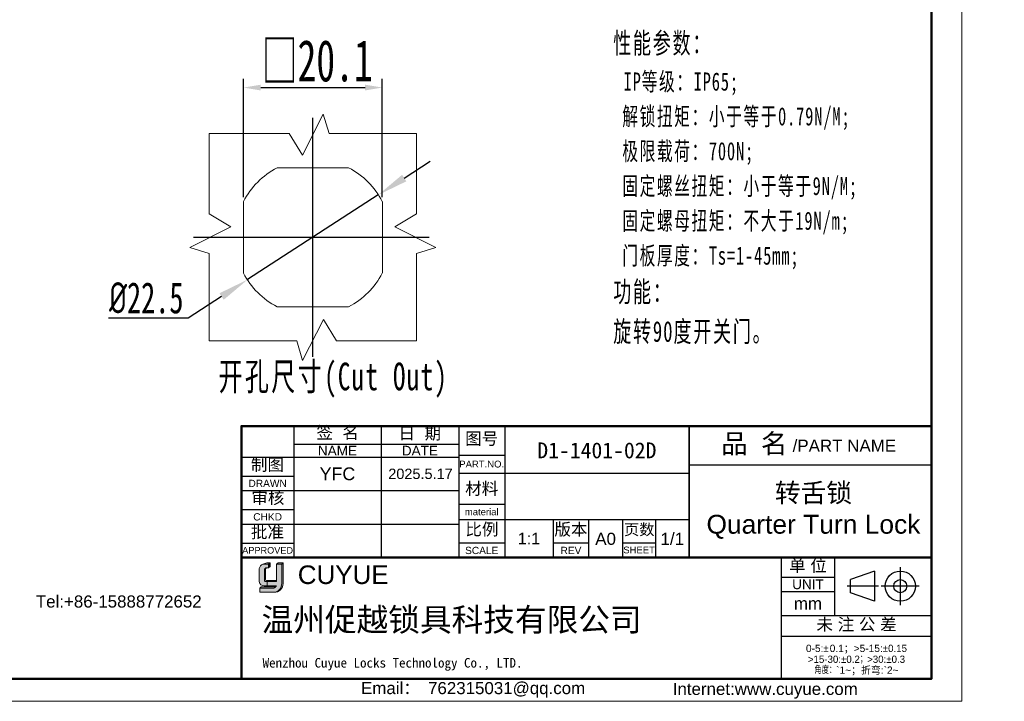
# Model space of a CAD drawing. Header units: millimetres. Extents: x 2401 to 2667, y 1633 to 1817.
# Tile 7 of 10: x 2525 to 2667, y 1633 to 1731. Entities that reach past the tile are written whole.
import ezdxf

# ---------------------------------------------------------------- set-up
doc = ezdxf.new("R2010")
doc.units = ezdxf.units.MM
doc.linetypes.add('CENTER', pattern=[10.159999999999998, 6.35, -1.27, 1.27, -1.27])
doc.linetypes.add('虚线', pattern=[2, 1, -1])
for name, color, linetype, lineweight in [('0007', 7, 'Continuous', 5), ('实线层', 7, 'Continuous', 25), ('尺寸线层', 3, 'Continuous', 18), ('粗实线层', 7, 'Continuous', 50), ('细实线层', 3, 'Continuous', 18), ('虚线层', 6, '虚线', 18)]:
    doc.layers.add(name, color=color, linetype=linetype, lineweight=lineweight)
doc.layers.add('中心线层', color=1, linetype='CENTER')
doc.styles.add('ARIAL', font='arial.ttf')
doc.styles.get("Standard").update_dxf_attribs({"font": 'arial.ttf'})
doc.styles.add('TEXTSTYLE_2', font='arial.ttf')
doc.styles.add('TEXTSTYLE_3', font='arial.ttf')
doc.styles.add('TEXTSTYLE_4', font='arial.ttf')
doc.styles.add('标准', font='txt', dxfattribs={"width": 0.667})
doc.dimstyles.new('对齐', dxfattribs={"dimtxt": 3, "dimasz": 2.5, "dimexe": 1.25, "dimexo": 0.625, "dimtad": 1, "dimdsep": 46, "dimtxsty": '标准', "dimcen": 2.5, "dimclrd": 3, "dimclre": 3, "dimclrt": 3, "dimadec": 0, "dimazin": 0, "dimtfac": 1, "dimtmove": 0, "dimatfit": 3, "dimfxl": 1, "dimarcsym": 0})
doc.dimstyles.new('标准', dxfattribs={"dimscale": 0.8, "dimtxt": 3.5, "dimasz": 4, "dimexe": 2, "dimexo": 0, "dimtad": 1, "dimdec": 1, "dimdsep": 46, "dimtxsty": '标准', "dimblk": '_CAXARROW', "dimcen": 0, "dimdle": 8, "dimazin": 2, "dimtfac": 0.707107, "dimtmove": 0, "dimatfit": 3, "dimfxl": 1, "dimtolj": 1, "dimarcsym": 1})

# ---------------------------------------------------------------- blocks, each defined once
blk = doc.blocks.new('_CAXARROW')
blk.add_hatch(color=0).paths.add_polyline_path([(0, 0), (-1, 0.125), (-1, -0.125)], flags=0)
blk = doc.blocks.new('*D2')
at = {"layer": 'Defpoints', "color": 0, "linetype": 'ByBlock', "transparency": 16777216}
for p in [(2576.604653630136, 1705.994397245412), (2557.724154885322, 1693.756065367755)]:
    blk.add_point(p, dxfattribs=at)
at = {"layer": '尺寸线层', "color": 0, "linetype": 'Continuous', "lineweight": -2, "transparency": 16777216}
for p, q in [((2580.380753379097, 1708.442063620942), (2584.156853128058, 1710.889729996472)), ((2576.604653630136, 1705.994397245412), (2557.724154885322, 1693.756065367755)), ((2553.948055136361, 1691.308398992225), (2549.12112731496, 1688.179586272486)), ((2549.12112731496, 1688.179586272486), (2537.604970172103, 1688.179586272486))]:
    blk.add_line(p, q, dxfattribs=at)
at = {"layer": '尺寸线层', "color": 0, "linetype": 'ByBlock', "lineweight": -2, "transparency": 16777216, "xscale": 4.5, "yscale": 4.5, "zscale": 4.5}
for p, rotation in [((2576.604653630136, 1705.994397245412), 212.9512912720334), ((2557.724154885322, 1693.756065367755), 32.95129127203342)]:
    blk.add_blockref('_CAXARROW', p, dxfattribs=dict(at, rotation=rotation))
at = {"layer": '尺寸线层', "color": 0, "linetype": 'ByBlock', "transparency": 16777216, "insert": (2543.050548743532, 1691.093157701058), "char_height": 4.5, "width": 28.70032995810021, "attachment_point": 5, "style": '标准'}
blk.add_mtext('\\A1;{\\fISOCPEUR|b0|i0|c134|p34;%%C}22.5', dxfattribs=at)
blk = doc.blocks.new('*D3')
at = {"layer": 'Defpoints', "color": 0, "linetype": 'ByBlock', "transparency": 16777216}
for p in [(2577.208848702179, 1721.531757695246), (2557.114404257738, 1705.06271624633), (2577.208848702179, 1705.052019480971)]:
    blk.add_point(p, dxfattribs=at)
at = {"layer": '尺寸线层', "color": 3, "linetype": 'Continuous', "lineweight": -2, "transparency": 16777216}
for p, q in [((2557.114404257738, 1705.68771624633), (2557.114404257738, 1722.781757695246)), ((2559.614404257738, 1721.531757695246), (2574.708848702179, 1721.531757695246)), ((2577.208848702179, 1705.677019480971), (2577.208848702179, 1722.781757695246))]:
    blk.add_line(p, q, dxfattribs=at)
at = {"layer": '尺寸线层', "color": 3, "linetype": 'ByBlock', "transparency": 16777216}
for points in [[(2559.614404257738, 1721.948424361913), (2559.614404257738, 1721.115091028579), (2557.114404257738, 1721.531757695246)], [(2574.708848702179, 1721.948424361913), (2574.708848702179, 1721.115091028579), (2577.208848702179, 1721.531757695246)]]:
    blk.add_solid(points, dxfattribs=at)
at = {"layer": '尺寸线层', "color": 3, "linetype": 'ByBlock', "transparency": 16777216, "insert": (2567.784160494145, 1725.345329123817), "char_height": 6, "attachment_point": 5, "style": '标准'}
blk.add_mtext('□20.1', dxfattribs=at)

msp = doc.modelspace()

# ---------------------------------------------------------------- hatches: boundary and pattern name
at = {"layer": '实线层'}
h = msp.add_hatch(color=30, dxfattribs=at)
edge = h.paths.add_edge_path(flags=0)
edge.add_arc((2560.391871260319, 1651.829452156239), 0.2507087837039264, 103.89623382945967, 180.1196323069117, ccw=False)
edge.add_line((2560.331659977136, 1652.072823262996), (2560.72365689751, 1652.072823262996))
edge.add_line((2560.72365689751, 1652.072823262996), (2560.72365689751, 1652.609238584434))
edge.add_line((2560.72365689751, 1652.609238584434), (2559.935871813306, 1652.609238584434))
edge.add_arc((2560.182712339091, 1651.869391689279), 0.7799382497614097, 108.4506221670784, 173.4013944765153)
edge.add_line((2559.407940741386, 1651.959016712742), (2559.407940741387, 1650.064676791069))
edge.add_arc((2560.075311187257, 1650.126849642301), 0.6702602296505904, 185.3223660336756, 272.7233690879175)
edge.add_line((2560.107157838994, 1649.45734641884), (2560.527148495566, 1649.45734641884))
edge.add_line((2560.527148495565, 1649.45734641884), (2560.527148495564, 1650.064676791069))
edge.add_line((2560.527148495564, 1650.06467679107), (2560.338082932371, 1650.06467679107))
edge.add_arc((2560.322317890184, 1650.245296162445), 0.1813060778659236, 177.6597996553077, 274.98831874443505, ccw=False)
edge.add_line((2560.141163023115, 1650.252699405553), (2560.141163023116, 1651.828928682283))
h = msp.add_hatch(color=254, dxfattribs=at)
h.paths.add_polyline_path([(2560.508831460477, 1652.76878818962), (2559.935871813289, 1652.609238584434), (2560.723656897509, 1652.609238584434), (2560.99459480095, 1652.76878818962)], flags=0)
h.paths.add_polyline_path([(2561.877571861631, 1652.609238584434), (2562.645046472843, 1652.609238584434), (2562.870599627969, 1652.76878818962), (2562.160478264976, 1652.76878818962)], flags=0)
h = msp.add_hatch(color=251, dxfattribs=at)
edge = h.paths.add_edge_path(flags=0)
edge.add_line((2560.321963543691, 1650.361776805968), (2560.321963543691, 1651.828928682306))
edge.add_arc((2560.572671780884, 1651.829452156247), 0.2507087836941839, 103.89623382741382, 180.1196323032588, ccw=False)
edge.add_line((2560.512460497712, 1652.072823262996), (2560.331659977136, 1652.072823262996))
edge.add_arc((2560.391871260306, 1651.829452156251), 0.2507087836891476, 103.8962338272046, 180.1196323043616)
edge.add_line((2560.141163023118, 1651.828928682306), (2560.141163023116, 1650.252699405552))
edge.add_arc((2560.322317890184, 1650.245296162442), 0.1813060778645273, 177.6597996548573, 274.9883187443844)
edge.add_line((2560.33808293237, 1650.064676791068), (2561.877571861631, 1650.064676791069))
edge.add_line((2561.877571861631, 1650.06467679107), (2561.877571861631, 1650.217301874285))
edge.add_line((2561.877571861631, 1650.217301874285), (2560.437674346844, 1650.217301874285))
edge.add_arc((2560.46441367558, 1650.357291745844), 0.1425207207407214, 178.1966309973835, 259.1862447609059, ccw=False)
msp.add_hatch(color=251, dxfattribs=at).paths.add_polyline_path([(2560.72365689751, 1652.072823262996), (2560.99459480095, 1652.278689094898), (2560.99459480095, 1652.76878818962), (2560.72365689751, 1652.609238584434)], flags=0)
h = msp.add_hatch(color=251, dxfattribs=at)
edge = h.paths.add_edge_path(flags=0)
edge.add_line((2562.870599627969, 1652.76878818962), (2562.645046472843, 1652.609238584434))
edge.add_line((2562.645046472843, 1652.609238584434), (2562.645046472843, 1649.796584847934))
edge.add_arc((2561.372057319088, 1649.746933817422), 1.273957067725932, -71.74154242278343, 2.2336036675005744, ccw=False)
edge.add_arc((2561.560111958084, 1649.83094972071), 1.310938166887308, 279.2658368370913, 358.4978790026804)
edge.add_line((2562.870599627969, 1649.796584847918), (2562.870599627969, 1652.768788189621))
h = msp.add_hatch(color=251, dxfattribs=at)
edge = h.paths.add_edge_path(flags=0)
edge.add_line((2559.654087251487, 1649.313025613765), (2559.49271343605, 1649.135428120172))
edge.add_line((2559.49271343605, 1649.135428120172), (2561.49478236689, 1649.135428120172))
edge.add_arc((2561.421432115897, 1649.611192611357), 0.4813856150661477, 278.7644802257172, 323.8869948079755)
edge.add_line((2561.81032243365, 1649.327473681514), (2559.654087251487, 1649.313025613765))
at = {"layer": '尺寸线层'}
h = msp.add_hatch(color=179, dxfattribs=at)
edge = h.paths.add_edge_path(flags=0)
edge.add_line((2562.645046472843, 1652.609238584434), (2561.877571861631, 1652.609238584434))
edge.add_line((2561.877571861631, 1652.609238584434), (2561.877571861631, 1650.064676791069))
edge.add_line((2561.877571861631, 1650.06467679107), (2560.527148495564, 1650.06467679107))
edge.add_line((2560.527148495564, 1650.06467679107), (2560.527148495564, 1649.457346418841))
edge.add_line((2560.527148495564, 1649.45734641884), (2561.877571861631, 1649.45734641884))
edge.add_arc((2561.421432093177, 1649.611192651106), 0.4813856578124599, 278.7644821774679, 341.36184450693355, ccw=False)
edge.add_line((2561.494782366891, 1649.135428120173), (2559.49271343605, 1649.135428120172))
edge.add_line((2559.49271343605, 1649.135428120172), (2559.49271343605, 1648.520200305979))
edge.add_line((2559.49271343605, 1648.520200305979), (2561.537866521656, 1648.520200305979))
edge.add_arc((2561.56011195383, 1649.830949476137), 1.310937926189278, 269.0276957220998, 279.2658387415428)
edge.add_arc((2561.372057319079, 1649.746933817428), 1.273957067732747, 288.258457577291, 362.2336036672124)
edge.add_line((2562.645046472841, 1649.796584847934), (2562.645046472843, 1652.609238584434))

# ---------------------------------------------------------------- linework, layer by layer
at = {"color": 0, "linetype": 'Continuous'}
for p, q in [((2556.82402624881, 1672.562746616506), (2556.82402624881, 1653.773938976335)), ((2564.403356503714, 1672.561428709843), (2564.403356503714, 1653.543267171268)), ((2577.035345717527, 1672.561428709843), (2577.035345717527, 1653.543267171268)), ((2588.263126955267, 1672.577649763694), (2588.263126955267, 1653.489310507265)), ((2588.263780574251, 1672.561428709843), (2588.263780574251, 1653.543267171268)), ((2594.930010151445, 1672.577649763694), (2594.930010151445, 1653.489310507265)), ((2621.595083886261, 1672.562159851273), (2621.595083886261, 1653.473820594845)), ((2621.597542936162, 1672.577649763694), (2621.597542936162, 1653.489310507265)), ((2588.263126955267, 1668.366986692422), (2594.930010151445, 1668.366986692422)), ((2621.595083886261, 1666.947942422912), (2656.70836029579, 1666.947942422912)), ((2588.263126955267, 1665.770411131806), (2621.597542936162, 1665.770411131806)), ((2588.263126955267, 1661.279037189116), (2594.930010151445, 1661.279037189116)), ((2588.263126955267, 1659.033350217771), (2621.597542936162, 1659.033350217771)), ((2601.947781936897, 1659.033350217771), (2601.947781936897, 1653.489310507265)), ((2607.070755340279, 1659.033350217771), (2607.070755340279, 1653.489310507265)), ((2611.983195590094, 1659.033350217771), (2611.983195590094, 1653.489310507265)), ((2616.755280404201, 1659.033350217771), (2616.755280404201, 1653.489310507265)), ((2588.263126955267, 1655.664819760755), (2594.930010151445, 1655.664819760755)), ((2601.947781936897, 1655.664819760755), (2607.070755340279, 1655.664819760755)), ((2611.983195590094, 1655.664819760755), (2616.755280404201, 1655.664819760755)), ((2621.595083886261, 1653.489310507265), (2621.597542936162, 1653.489310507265)), ((2634.953336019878, 1653.543267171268), (2634.953336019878, 1636.069324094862)), ((2634.953404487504, 1653.537637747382), (2634.953404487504, 1635.99351695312)), ((2642.672953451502, 1653.537637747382), (2642.672953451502, 1645.186489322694)), ((2648.418728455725, 1651.593599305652), (2644.989511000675, 1650.351811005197)), ((2648.418728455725, 1651.593599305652), (2648.418728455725, 1647.22250334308)), ((2652.177453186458, 1652.156081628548), (2652.177453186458, 1646.660021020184)), ((2634.953404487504, 1650.730529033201), (2642.672953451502, 1650.730529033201)), ((2644.989511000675, 1648.464291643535), (2644.989511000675, 1650.351811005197)), ((2649.03980996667, 1649.408051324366), (2644.504092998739, 1649.408051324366)), ((2654.925483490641, 1649.408051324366), (2649.429422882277, 1649.408051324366)), ((2634.953404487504, 1648.625197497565), (2642.672953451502, 1648.625197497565)), ((2648.418728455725, 1647.22250334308), (2644.989511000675, 1648.464291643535)), ((2634.953404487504, 1645.186489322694), (2656.708497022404, 1645.186489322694)), ((2634.953404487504, 1642.16884745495), (2656.708497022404, 1642.16884745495))]:
    msp.add_line(p, q, dxfattribs=at)
at = {"linetype": 'Continuous'}
for p, q in [((2564.403356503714, 1669.964853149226), (2588.263780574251, 1669.964853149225)), ((2556.824162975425, 1668.070054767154), (2588.263780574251, 1668.070054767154)), ((2556.824162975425, 1665.333123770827), (2564.403356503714, 1665.333123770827)), ((2556.824162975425, 1663.227792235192), (2588.263780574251, 1663.227792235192)), ((2556.824162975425, 1660.490861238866), (2564.403356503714, 1660.490861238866)), ((2556.824162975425, 1658.385529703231), (2588.263780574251, 1658.385529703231)), ((2556.824162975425, 1655.648598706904), (2564.403356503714, 1655.648598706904))]:
    msp.add_line(p, q, dxfattribs=at)
at = {"color": 0, "linetype": 'Continuous'}
for radius in [2.18554798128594, 0.9437596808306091]:
    msp.add_circle((2652.177453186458, 1649.408051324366), radius, dxfattribs=at)
at = {"layer": '0007'}
for p, q in [((2559.407940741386, 1650.06467679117), (2559.407940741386, 1651.959016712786)), ((2559.935871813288, 1652.609238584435), (2560.508831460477, 1652.768788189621)), ((2559.935871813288, 1652.609238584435), (2560.72365689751, 1652.609238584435)), ((2560.141163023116, 1650.252699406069), (2560.141163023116, 1651.828928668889)), ((2560.321963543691, 1650.361776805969), (2560.321963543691, 1651.828928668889)), ((2560.33165997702, 1652.072823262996), (2560.72365689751, 1652.072823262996)), ((2560.508831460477, 1652.768788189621), (2560.99459480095, 1652.768788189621)), ((2560.72365689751, 1652.609238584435), (2560.99459480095, 1652.768788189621)), ((2560.72365689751, 1652.072823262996), (2560.72365689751, 1652.609238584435)), ((2560.72365689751, 1652.072823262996), (2560.99459480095, 1652.278689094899)), ((2560.99459480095, 1652.278689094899), (2560.99459480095, 1652.768788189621)), ((2561.877571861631, 1652.609238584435), (2562.160478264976, 1652.768788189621)), ((2561.877571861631, 1652.609238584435), (2562.645046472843, 1652.609238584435)), ((2561.877571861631, 1650.06467679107), (2561.877571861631, 1652.609238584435)), ((2562.160478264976, 1652.768788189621), (2562.870599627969, 1652.768788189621)), ((2562.645046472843, 1652.609238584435), (2562.870599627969, 1652.768788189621)), ((2562.645046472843, 1652.609238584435), (2562.645046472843, 1649.796584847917)), ((2562.870599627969, 1652.768788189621), (2562.870599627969, 1649.796584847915)), ((2560.437674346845, 1650.217301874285), (2561.877571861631, 1650.217301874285)), ((2559.49271343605, 1649.135428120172), (2559.654087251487, 1649.313025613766)), ((2559.49271343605, 1648.520200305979), (2559.49271343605, 1649.135428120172)), ((2559.49271343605, 1649.135428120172), (2561.494782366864, 1649.135428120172)), ((2559.654087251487, 1649.313025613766), (2561.810322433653, 1649.327473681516)), ((2560.107157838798, 1649.45734641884), (2561.877571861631, 1649.45734641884)), ((2560.338082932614, 1650.06467679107), (2561.877571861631, 1650.06467679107)), ((2560.527148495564, 1650.06467679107), (2560.527148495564, 1649.45734641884)), ((2559.49271343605, 1648.520200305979), (2561.537866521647, 1648.520200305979))]:
    msp.add_line(p, q, dxfattribs=at)
for centre, radius, start, end in [((2560.182712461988, 1651.869391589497), 0.7799383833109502, 108.4506284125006, 173.401388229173), ((2560.391871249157, 1651.829452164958), 0.2507087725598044, 103.8962318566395, 180.1196373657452), ((2560.572671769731, 1651.829452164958), 0.2507087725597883, 103.8962318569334, 180.1196373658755), ((2560.322317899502, 1650.245296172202), 0.1813060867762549, 177.6598026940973, 274.9883156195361), ((2560.464413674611, 1650.357291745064), 0.1425207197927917, 178.1966306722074, 259.1862450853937), ((2560.075311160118, 1650.126849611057), 0.6702601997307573, 185.3223635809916, 272.7233715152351), ((2561.421432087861, 1649.611192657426), 0.4813856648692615, 278.7644826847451, 341.3618439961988), ((2561.560111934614, 1649.830949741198), 1.310938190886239, 269.0276967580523, 358.497878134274), ((2561.37205749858, 1649.746933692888), 1.273956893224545, 288.2424993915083, 2.233609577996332)]:
    msp.add_arc(centre, radius, start, end, dxfattribs=at)
at = {"layer": '中心线层', "linetype": 'ByBlock'}
for p, q in [((2567.164404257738, 1682.606185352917), (2567.164404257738, 1717.144277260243)), ((2549.895358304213, 1699.87523130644), (2583.994566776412, 1699.87523130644))]:
    msp.add_line(p, q, dxfattribs=at)
at = {"layer": '粗实线层'}
for p, q in [((2556.824162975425, 1653.543267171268), (2634.953336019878, 1653.543267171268)), ((2634.953404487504, 1653.537637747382), (2656.708497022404, 1653.537637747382))]:
    msp.add_line(p, q, dxfattribs=at)
msp.add_lwpolyline([(2416.197031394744, 1812.587047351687), (2656.708497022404, 1812.587047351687), (2656.708497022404, 1636.011012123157), (2416.197031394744, 1636.011012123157)], close=True, dxfattribs=at)
msp.add_lwpolyline([(2656.70836029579, 1672.562159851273), (2617.755083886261, 1672.562159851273), (2556.824162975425, 1672.561428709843), (2556.824162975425, 1635.99351695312)], dxfattribs=at)
at = {"layer": '细实线层'}
msp.add_lwpolyline([(2400.559826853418, 1816.973154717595), (2661.09460438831, 1816.973154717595), (2661.09460438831, 1632.756645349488), (2400.559826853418, 1632.756645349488)], close=True, dxfattribs=at)
at = {"layer": '虚线层', "linetype": 'ByBlock'}
for p, q in [((2565.652506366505, 1711.756352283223), (2568.658766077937, 1717.689759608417)), ((2568.658766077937, 1717.689759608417), (2569.505857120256, 1714.87523130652)), ((2552.164404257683, 1714.875231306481), (2563.753815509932, 1714.875231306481)), ((2552.164404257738, 1703.285820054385), (2552.164404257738, 1714.875231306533)), ((2563.753815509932, 1714.875231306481), (2565.652506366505, 1711.756352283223)), ((2582.164404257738, 1714.875231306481), (2569.505857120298, 1714.875231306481)), ((2582.164404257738, 1703.285820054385), (2582.164404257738, 1714.875231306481)), ((2562.010522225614, 1709.92523130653), (2572.318286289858, 1709.92523130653)), ((2557.114404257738, 1694.721349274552), (2557.114404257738, 1705.06271624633)), ((2577.214404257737, 1694.721349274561), (2577.214404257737, 1705.06271624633)), ((2552.164404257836, 1703.285820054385), (2555.283283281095, 1701.387129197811)), ((2582.164404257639, 1703.285820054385), (2579.04552523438, 1701.387129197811)), ((2555.283283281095, 1701.387129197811), (2549.349875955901, 1698.380869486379)), ((2579.04552523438, 1701.387129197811), (2584.978932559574, 1698.380869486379)), ((2549.349875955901, 1698.380869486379), (2552.164404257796, 1697.533778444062)), ((2552.164404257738, 1684.875231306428), (2552.164404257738, 1697.533778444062)), ((2584.978932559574, 1698.380869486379), (2582.164404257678, 1697.533778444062)), ((2582.164404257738, 1684.875231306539), (2582.164404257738, 1697.533778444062)), ((2561.976919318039, 1689.82523130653), (2572.31828628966, 1689.82523130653)), ((2568.67630214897, 1687.994110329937), (2565.670042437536, 1682.060703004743)), ((2570.574993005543, 1684.875231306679), (2568.67630214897, 1687.994110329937)), ((2552.164404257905, 1684.875231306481), (2564.82295139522, 1684.875231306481)), ((2565.670042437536, 1682.060703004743), (2564.82295139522, 1684.87523130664)), ((2570.574993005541, 1684.875231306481), (2582.164404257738, 1684.875231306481))]:
    msp.add_line(p, q, dxfattribs=at)
for centre, radius, start, end in [((2567.164404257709, 1699.875231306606), 11.29999999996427, 117.2660444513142, 152.733955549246), ((2567.164404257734, 1699.875231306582), 11.30000000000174, 27.26604445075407, 62.73395554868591), ((2567.164404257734, 1699.875231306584), 11.29999999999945, 207.2660444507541, 242.7339555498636), ((2567.16440425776, 1699.875231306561), 11.29999999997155, 297.2660444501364, 332.7339555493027)]:
    msp.add_arc(centre, radius, start, end, dxfattribs=at)

# ---------------------------------------------------------------- texts
at = {"color": 0, "linetype": 'Continuous', "attachment_point": 2, "line_spacing_factor": 0.8999999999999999}
for s, insert, char_height, width, style in [('签  名', (2570.748401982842, 1672.496014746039), 1.754442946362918, 7.716807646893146, 'TEXTSTYLE_2'), ('日  期', (2582.634843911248, 1672.405130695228), 1.754442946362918, 7.716807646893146, 'TEXTSTYLE_2'), ('图号', (2591.596568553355, 1671.637416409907), 1.754442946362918, 5.139969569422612, 'TEXTSTYLE_2'), ('{\\fSimSun|b0|i0|c0|p34;品 名}', (2631.049358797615, 1671.433111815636), 2.807108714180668, 10.28542177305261, 'TEXTSTYLE_2'), ('/PART NAME', (2644.085375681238, 1670.605788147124), 1.754442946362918, 14.94211446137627, 'TEXTSTYLE_3'), ('PART.NO.', (2591.596568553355, 1667.559942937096), 0.9824880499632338, 6.468350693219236, 'TEXTSTYLE_3'), ('材料', (2591.596568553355, 1664.401945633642), 1.754442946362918, 5.139969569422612, 'TEXTSTYLE_2'), ('material', (2591.596568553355, 1660.647437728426), 0.9824880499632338, 6.165203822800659, 'TEXTSTYLE_3'), ('比例', (2591.625742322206, 1658.517817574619), 1.754442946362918, 5.139969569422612, 'TEXTSTYLE_2'), ('版本', (2604.509268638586, 1658.506766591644), 1.754442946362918, 5.139969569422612, 'TEXTSTYLE_2'), ('页数', (2614.394422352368, 1658.407757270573), 1.614087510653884, 4.728772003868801, 'TEXTSTYLE_2'), ('1/1', (2619.176411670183, 1657.138551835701), 1.754442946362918, 3.865257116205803, 'TEXTSTYLE_2'), ('A0', (2609.526975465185, 1657.138551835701), 1.754442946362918, 2.576838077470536, 'TEXTSTYLE_2'), ('SCALE', (2591.596568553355, 1655.103398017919), 1.05266576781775, 4.813304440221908, 'TEXTSTYLE_3'), ('REV', (2604.509268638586, 1655.103398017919), 1.05266576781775, 2.283474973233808, 'TEXTSTYLE_4'), ('SHEET', (2614.369237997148, 1655.138486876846), 0.9824880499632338, 4.059511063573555, 'TEXTSTYLE_4'), ('单 位', (2638.813178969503, 1653.27771063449), 1.754442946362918, 6.428388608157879, 'TEXTSTYLE_2'), ('UNIT', (2638.813178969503, 1650.379640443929), 1.403554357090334, 4.565464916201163, 'TEXTSTYLE_3'), ('mm', (2638.813178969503, 1647.783064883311), 1.754442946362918, 4.069785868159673, 'TEXTSTYLE_3'), ('未 注 公 差', (2645.843193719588, 1644.762818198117), 1.754442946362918, 14.14519625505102, 'TEXTSTYLE_2'), ('{\\C256;Email\\fSimSun|b0|i0|c0|p34;： \\farial|b0|i0|c0|p34;762315031@qq.com}', (2590.353890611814, 1635.541917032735), 1.750941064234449, 35.56216927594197, 'TEXTSTYLE_3'), ('{\\C256;Internet:www.cuyue.com}', (2632.630458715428, 1635.427365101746), 1.750941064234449, 51.90110448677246, 'TEXTSTYLE_3')]:
    msp.add_mtext(s, dxfattribs=dict(at, insert=insert, char_height=char_height, width=width, style=style))
at = {"color": 0, "lineweight": 13, "insert": (2608.262547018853, 1669.038253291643), "char_height": 2.304, "width": 44.44178955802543, "attachment_point": 5}
msp.add_mtext('{\\fFangSong|b0|i0|c134|p34;\\C3;D1-1401-02D}', dxfattribs=at)
at = {"linetype": 'Continuous', "attachment_point": 2, "line_spacing_factor": 0.8999999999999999}
for s, insert, char_height, width, style in [('NAME', (2570.719351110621, 1669.719231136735), 1.403554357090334, 5.650741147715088, 'TEXTSTYLE_3'), ('DATE', (2582.649563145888, 1669.719231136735), 1.403554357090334, 5.217674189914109, 'TEXTSTYLE_3'), ('{\\fSimSun|b0|i0|c134|p34;制图}', (2560.591449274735, 1667.868556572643), 1.754442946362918, 5.139969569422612, 'TEXTSTYLE_2'), ('DRAWN', (2560.61375973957, 1664.806790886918), 1.05266576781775, 5.545083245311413, 'TEXTSTYLE_3'), ('审核', (2560.653559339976, 1663.074619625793), 1.754442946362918, 5.139969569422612, 'TEXTSTYLE_2'), ('CHKD', (2560.61375973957, 1659.964528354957), 1.05266576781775, 4.159790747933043, 'TEXTSTYLE_3'), ('批准', (2560.582071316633, 1658.115936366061), 1.754442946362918, 5.139969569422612, 'TEXTSTYLE_2'), ('APPROVED', (2560.61375973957, 1655.069632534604), 0.9473991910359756, 7.339702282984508, 'TEXTSTYLE_3'), ('Tel:+86-15888772652', (2539.066755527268, 1648.06699873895), 1.750941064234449, 24.85569542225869, 'TEXTSTYLE_3')]:
    msp.add_mtext(s, dxfattribs=dict(at, insert=insert, char_height=char_height, width=width, style=style))
at = {"color": 0, "insert": (2639.603624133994, 1660.268096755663), "char_height": 2.73146806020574, "width": 62.48649061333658, "attachment_point": 5, "style": 'ARIAL'}
msp.add_mtext('{\\fFangSong|b0|i0|c134|p34;转舌锁\\P}Quarter Turn Lock', dxfattribs=at)
at = {"color": 0, "insert": (2598.438896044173, 1656.310800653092), "char_height": 1.680903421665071, "width": 11.69628630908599, "attachment_point": 5}
msp.add_mtext('1:1', dxfattribs=at)
at = {"color": 7, "linetype": 'Continuous', "attachment_point": 1, "line_spacing_factor": 0.8999999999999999}
for s, insert, char_height, width, style in [('CUYUE', (2564.978787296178, 1652.410351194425), 2.688, 29.95307687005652, 'TEXTSTYLE_2'), ('{\\fsimsun|b0|i0|c134|p34;\\C0;Wenzhou Cuyue Locks Technology Co., LTD.}', (2559.881942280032, 1639.014928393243), 1.3824, 57.70020964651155, 'TEXTSTYLE_3')]:
    msp.add_mtext(s, dxfattribs=dict(at, insert=insert, char_height=char_height, width=width, style=style))
at = {"color": 0, "linetype": 'Continuous', "lineweight": 13, "insert": (2645.830950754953, 1640.940737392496), "char_height": 1.050564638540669, "width": 21.35581969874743, "attachment_point": 2, "line_spacing_factor": 0.8999999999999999, "style": 'TEXTSTYLE_2'}
msp.add_mtext('0-5:{\\Fgdt,gbcbig.shx;`\\fsimsun|b0|i0|c0|p34;\\W0.16667; \\farial|b0|i0|c0|p34;\\W1;0.1\\fsimsun|b0|i0|c0|p34;；}>5-15:{\\Fgdt,gbcbig.shx;`0.15\\P>15-30:`0.2；>30:`0.3\\P角度：}`1~{\\fsimsun|b0|i0|c0|p34;；折弯}:`2~', dxfattribs=at)
at = {"layer": 'Defpoints', "attachment_point": 5}
for s, insert, char_height in [('YFC', (2570.719351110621, 1665.648923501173), 1.8432), ('2025.5.17', (2582.735140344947, 1665.648923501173), 1.5)]:
    msp.add_mtext_dynamic_manual_height_columns(s, width=10.52665767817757, gutter_width=1, heights=[0], dxfattribs=dict(at, insert=insert, char_height=char_height))
at = {"layer": '尺寸线层', "insert": (2610.63441687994, 1755.365903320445), "char_height": 2.625, "width": 85.30840781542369, "attachment_point": 1, "line_spacing_factor": 1.150569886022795, "style": '标准'}
msp.add_mtext('{\\H1.14286x;\\T1.1;技术要求：\\P \\H0.875x;锁壳、锁芯、锁舌、螺母：SUS304^I\\P O圈NBR,\\P 防水平垫EPDM;\\P\\P\\H1.14286x;性能参数：\\P \\H0.875x;IP等级：IP65;\\P 解锁扭矩：小于等于0.79N/M;\\P 极限载荷：700N;\\P 固定螺丝扭矩：小于等于9N/M;\\P 固定螺母扭矩：不大于19N/m;\\P 门板厚度：Ts=1-45mm;\\P\\H1.14286x;功能：\\P旋转90度开关门。}', dxfattribs=at)
at = {"layer": '尺寸线层', "linetype": 'ByBlock', "insert": (2553.510696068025, 1681.746151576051), "char_height": 4, "width": 78.39056463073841, "attachment_point": 1, "line_spacing_factor": 1.150569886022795, "style": '标准'}
msp.add_mtext('\\pxsm0.8;{\\T1.1;开孔尺寸(Cut Out)}', dxfattribs=at)
at = {"layer": '尺寸线层', "color": 6, "insert": (2559.737661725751, 1646.245560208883), "char_height": 3.36, "width": 71.48750424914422, "attachment_point": 1}
msp.add_mtext('{\\C0;温州促越锁具科技有限公司}', dxfattribs=at)

# ---------------------------------------------------------------- dimensions: what is measured, and where the dimension line sits
at = {"layer": '尺寸线层', "linetype": 'ByBlock'}
dim = msp.add_linear_dim(base=(2577.208848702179, 1721.531757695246), p1=(2557.114404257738, 1705.06271624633), p2=(2577.208848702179, 1705.052019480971), text='□20.1', dimstyle='对齐', override={"dimtxt": 6, "dimarcsym": 1}, dxfattribs=at)
dim.commit()
dim.dimension.update_dxf_attribs({"geometry": '*D3', "text_midpoint": (2567.784160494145, 1721.531757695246), "dimtype": 160})
dim = msp.add_diameter_dim_2p(p1=(2576.604653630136, 1705.994397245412), p2=(2557.724154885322, 1693.756065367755), text='{\\fISOCPEUR|b0|i0|c134|p34;%%C}22.5', dimstyle='标准', override={"dimscale": 1, "dimtxt": 4.5, "dimasz": 4.5, "dimtoh": 1, "dimpost": '%%C<>', "dimsah": 1, "dimatfit": 1}, dxfattribs=at)
dim.commit()
dim.dimension.update_dxf_attribs({"geometry": '*D2', "text_midpoint": (2543.050548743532, 1688.179586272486), "dimtype": 163})

doc.saveas('drawing.dxf')
